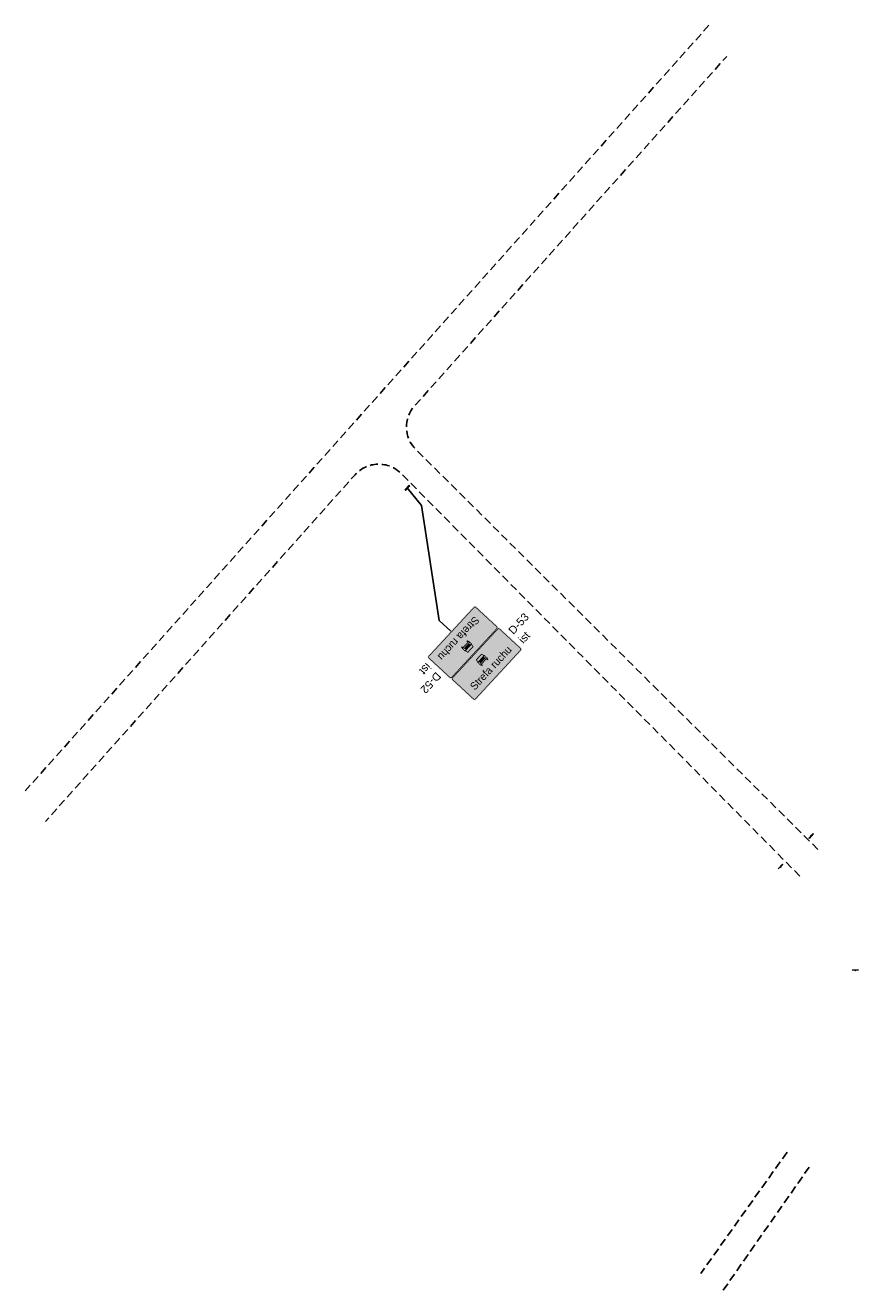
# Model space of a CAD drawing. Header units: metres. Extents: x 7442713 to 7443654, y 5636709 to 5637158.
# Tile 3 of 14: x 7443187 to 7443293, y 5636874 to 5637034. Entities that reach past the tile are written whole.
import ezdxf
from ezdxf.enums import TextEntityAlignment as Align

# ---------------------------------------------------------------- set-up
doc = ezdxf.new("R2010")
doc.units = ezdxf.units.M
doc.linetypes.add('DASHED2', pattern=[0.375, 0.25, -0.125])
for name, color, linetype in [('gaPionowe', 7, 'Continuous'), ('K_mapa', 7, 'Continuous'), ('zzz.gaVSDodTekst', 7, 'Continuous'), ('zzz.gaVSDomyslna', 7, 'Continuous'), ('zzz.gaVSNazwa', 7, 'Continuous'), ('zzz.gaVSStan', 7, 'Continuous'), ('zzz.gaVSWielkość', 7, 'Continuous')]:
    doc.layers.add(name, color=color, linetype=linetype)
doc.styles.add('GA-ATR-TEXT', font='arial.ttf', dxfattribs={"width": 0.9})
doc.styles.add('GA-SIGN-TEXT', font='GA_OZ_PION.ttf')
doc.styles.get("Standard").update_dxf_attribs({"font": 'simplex.shx'})
doc.dimstyles.new('GA-LEADER', dxfattribs={"dimtxt": 1, "dimasz": 1, "dimexe": 1, "dimexo": 1, "dimgap": 1, "dimtad": 1, "dimtxsty": 'Standard', "dimcen": 1, "dimadec": 0, "dimazin": 0, "dimtfac": 1, "dimtmove": 0, "dimatfit": 3, "dimfxl": 1, "dimarcsym": 0})

# ---------------------------------------------------------------- blocks, each defined once
blk = doc.blocks.new('gaVSPos')
blk.add_point((0, 0))
blk = doc.blocks.new('gaVSTVcolumn0')
at = {"color": 0, "linetype": 'ByBlock', "lineweight": -2}
for p, q in [((-400, -30), (400, -30)), ((-400, -60), (-400, -30)), ((400, -60), (-400, -60)), ((400, -30), (400, -60))]:
    blk.add_line(p, q, dxfattribs=at)
blk.add_circle((0, 0), 30, dxfattribs=at)
blk = doc.blocks.new('gaVScolumn0')
at = {"color": 0, "linetype": 'ByBlock', "lineweight": -2}
blk.add_line((0, 0), (0, 400), dxfattribs=at)
at = {"color": 7, "style": 'GA-ATR-TEXT', "width": 0.9}
blk.add_attdef('X2', text='', height=150, dxfattribs=at).set_placement((-50, 0), align=Align.BOTTOM_RIGHT)
blk = doc.blocks.new('*U1209')
at = {"layer": 'zzz.gaVSDomyslna', "lineweight": 0, "true_color": 0xffffff}
blk.add_hatch(color=7, dxfattribs=at).paths.add_polyline_path([(450, 390, 0.414214), (420, 420), (-420, 420, 0.414214), (-450, 390), (-450, 30, 0.414214), (-420, 0), (420, 0, 0.414214), (450, 30)])
blk = doc.blocks.new('*U1210')
at = {"layer": 'zzz.gaVSDomyslna', "color": 18, "lineweight": 0, "true_color": 0x000000, "const_width": 9}
blk.add_lwpolyline([(436.5, 390), (436.5, 30, -0.414214), (420, 13.5), (-420, 13.5, -0.414214), (-436.5, 30), (-436.5, 390, -0.414214), (-420, 406.5), (420, 406.5, -0.414214), (436.5, 390, -1)], format="xyb", dxfattribs=at)
blk = doc.blocks.new('*U1211')
at = {"layer": 'zzz.gaVSDomyslna', "lineweight": 0, "true_color": 0x000000}
h = blk.add_hatch(color=18, dxfattribs=at)
edge = h.paths.add_edge_path()
edge.add_line((66, 305), (60, 311))
edge.add_line((60, 311), (53, 346))
edge.add_ellipse((0, -2054), major_axis=(1698, 1698), ratio=1, start_angle=43.7374, end_angle=46.2626)
edge.add_line((-53, 346), (-60, 311))
edge.add_line((-60, 311), (-66, 305))
edge.add_line((-66, 305), (-66, 251))
edge.add_line((-66, 251), (-60, 251))
edge.add_line((-60, 251), (-60, 233))
edge.add_line((-60, 233), (-42, 233))
edge.add_line((-42, 233), (-42, 251))
edge.add_line((-42, 251), (42, 251))
edge.add_line((42, 251), (42, 233))
edge.add_line((42, 233), (60, 233))
edge.add_line((60, 233), (60, 251))
edge.add_line((60, 251), (66, 251))
edge.add_line((66, 251), (66, 305))
h.paths.add_polyline_path([(60, 269), (60, 263), (-60, 263), (-60, 269)], flags=16)
h.paths.add_polyline_path([(-50, 311), (-46, 335), (46, 335), (50, 311)], flags=16)
edge = h.paths.add_edge_path(flags=16)
edge.add_ellipse((51, 287), major_axis=(-6.36, 6.36), ratio=1, start_angle=44.9998, end_angle=225.0003, ccw=False)
edge.add_ellipse((51, 287), major_axis=(6.36, 6.36), ratio=1, start_angle=-44.9998, end_angle=135, ccw=False)
edge = h.paths.add_edge_path(flags=16)
edge.add_ellipse((-51, 287), major_axis=(6.36, 6.36), ratio=1, start_angle=-44.9998, end_angle=135, ccw=False)
edge.add_ellipse((-51, 287), major_axis=(-6.36, 6.36), ratio=1, start_angle=44.9998, end_angle=225.0003, ccw=False)
at = {"layer": 'zzz.gaVSDomyslna', "color": 18, "linetype": 'ByBlock', "lineweight": 0, "true_color": 0x000000, "style": 'GA-SIGN-TEXT'}
blk.add_text('Strefa ruchu', height=96, dxfattribs=at).set_placement((0, 89), align=Align.CENTER)
blk = doc.blocks.new('*U1213')
at = {"layer": 'zzz.gaVSDomyslna', "color": 7, "lineweight": 13, "true_color": 0xffffff, "xscale": 2, "yscale": 2}
blk.add_blockref('*U1209', (0, 0), dxfattribs=at)
at = {"layer": 'zzz.gaVSDomyslna', "color": 18, "lineweight": 13, "true_color": 0x000000, "xscale": 2, "yscale": 2}
for name in ['*U1210', '*U1211']:
    blk.add_blockref(name, (0, 0), dxfattribs=at)
blk = doc.blocks.new('*U1208')
at = {"layer": 'zzz.gaVSDomyslna', "lineweight": 13}
blk.add_blockref('*U1213', (0, 0), dxfattribs=at)
at = {"layer": 'zzz.gaVSDodTekst', "flags": 1}
blk.add_attdef('Addtext', text='', height=1, dxfattribs=at).set_placement((0, 0), align=Align.MIDDLE_LEFT)
at = {"layer": 'zzz.gaVSDomyslna', "flags": 1}
for tag in ['Height', 'Width', 'Position', 'Route', 'ItemNo', 'ID']:
    blk.add_attdef(tag, text='', height=1, dxfattribs=at).set_placement((0, 0), align=Align.MIDDLE_LEFT)
at = {"layer": 'zzz.gaVSNazwa', "style": 'GA-ATR-TEXT'}
blk.add_attdef('Name', text='', height=200, dxfattribs=at).set_placement((1000, 520), align=Align.MIDDLE_LEFT)
at = {"layer": 'zzz.gaVSStan', "style": 'GA-ATR-TEXT'}
blk.add_attdef('State', text='', height=200, dxfattribs=at).set_placement((1000, 180), align=Align.MIDDLE_LEFT)
at = {"layer": 'zzz.gaVSWielkość', "flags": 1}
blk.add_attdef('Size', text='', height=1, dxfattribs=at).set_placement((0, 0), align=Align.MIDDLE_LEFT)
blk = doc.blocks.new('gaVSTVcolumn0R')
at = {"color": 0, "linetype": 'ByBlock', "lineweight": -2}
for p, q in [((400, 60), (-400, 60)), ((-400, 60), (-400, 30)), ((-400, 30), (400, 30)), ((400, 30), (400, 60))]:
    blk.add_line(p, q, dxfattribs=at)
blk = doc.blocks.new('*U1215')
at = {"layer": 'zzz.gaVSDomyslna', "lineweight": 0, "true_color": 0xffffff}
blk.add_hatch(color=7, dxfattribs=at).paths.add_polyline_path([(450, 390, 0.414214), (420, 420), (-420, 420, 0.414214), (-450, 390), (-450, 30, 0.414214), (-420, 0), (420, 0, 0.414214), (450, 30)])
blk = doc.blocks.new('*U1216')
at = {"layer": 'zzz.gaVSDomyslna', "color": 18, "lineweight": 0, "true_color": 0x000000, "const_width": 9}
blk.add_lwpolyline([(436.5, 390), (436.5, 30, -0.414214), (420, 13.5), (-420, 13.5, -0.414214), (-436.5, 30), (-436.5, 390, -0.414214), (-420, 406.5), (420, 406.5, -0.414214), (436.5, 390, -1)], format="xyb", dxfattribs=at)
blk = doc.blocks.new('*U1217')
at = {"layer": 'zzz.gaVSDomyslna', "lineweight": 0, "true_color": 0x000000}
h = blk.add_hatch(color=18, dxfattribs=at)
edge = h.paths.add_edge_path()
edge.add_line((66, 305), (60, 311))
edge.add_line((60, 311), (53, 346))
edge.add_ellipse((0, -2054), major_axis=(1698, 1698), ratio=1, start_angle=43.7374, end_angle=46.2626)
edge.add_line((-53, 346), (-60, 311))
edge.add_line((-60, 311), (-66, 305))
edge.add_line((-66, 305), (-66, 251))
edge.add_line((-66, 251), (-60, 251))
edge.add_line((-60, 251), (-60, 233))
edge.add_line((-60, 233), (-42, 233))
edge.add_line((-42, 233), (-42, 251))
edge.add_line((-42, 251), (42, 251))
edge.add_line((42, 251), (42, 233))
edge.add_line((42, 233), (60, 233))
edge.add_line((60, 233), (60, 251))
edge.add_line((60, 251), (66, 251))
edge.add_line((66, 251), (66, 305))
h.paths.add_polyline_path([(60, 269), (60, 263), (-60, 263), (-60, 269)], flags=16)
h.paths.add_polyline_path([(-50, 311), (-46, 335), (46, 335), (50, 311)], flags=16)
edge = h.paths.add_edge_path(flags=16)
edge.add_ellipse((51, 287), major_axis=(-6.36, 6.36), ratio=1, start_angle=44.9998, end_angle=225.0003, ccw=False)
edge.add_ellipse((51, 287), major_axis=(6.36, 6.36), ratio=1, start_angle=-44.9998, end_angle=135, ccw=False)
edge = h.paths.add_edge_path(flags=16)
edge.add_ellipse((-51, 287), major_axis=(6.36, 6.36), ratio=1, start_angle=-44.9998, end_angle=135, ccw=False)
edge.add_ellipse((-51, 287), major_axis=(-6.36, 6.36), ratio=1, start_angle=44.9998, end_angle=225.0003, ccw=False)
at = {"layer": 'zzz.gaVSDomyslna', "color": 18, "linetype": 'ByBlock', "lineweight": 0, "true_color": 0x000000, "style": 'GA-SIGN-TEXT'}
blk.add_text('Strefa ruchu', height=96, dxfattribs=at).set_placement((0, 89), align=Align.CENTER)
blk = doc.blocks.new('*U1218')
at = {"layer": 'zzz.gaVSDomyslna', "lineweight": 0, "true_color": 0x4c4c4c}
blk.add_hatch(color=251, dxfattribs=at).paths.add_polyline_path([(432, 378.494), (432, 390, 0.414214), (420, 402), (340.487, 402), (-432, 41.5059), (-432, 30, 0.414214), (-420, 18), (-340.487, 18)])
blk = doc.blocks.new('*U1220')
at = {"layer": 'zzz.gaVSDomyslna', "color": 7, "lineweight": 13, "true_color": 0xffffff, "xscale": 2, "yscale": 2}
blk.add_blockref('*U1215', (0, 0), dxfattribs=at)
at = {"layer": 'zzz.gaVSDomyslna', "color": 18, "lineweight": 13, "true_color": 0x000000, "xscale": 2, "yscale": 2}
for name in ['*U1216', '*U1217']:
    blk.add_blockref(name, (0, 0), dxfattribs=at)
at = {"layer": 'zzz.gaVSDomyslna', "color": 251, "lineweight": 13, "true_color": 0x4c4c4c, "xscale": 2, "yscale": 2}
blk.add_blockref('*U1218', (0, 0), dxfattribs=at)
blk = doc.blocks.new('*U1214')
at = {"layer": 'zzz.gaVSDomyslna', "lineweight": 13}
blk.add_blockref('*U1220', (0, 0), dxfattribs=at)
at = {"layer": 'zzz.gaVSDodTekst', "flags": 1}
blk.add_attdef('Addtext', text='', height=1, dxfattribs=at).set_placement((0, 0), align=Align.MIDDLE_LEFT)
at = {"layer": 'zzz.gaVSDomyslna', "flags": 1}
for tag in ['Height', 'Width', 'Position', 'Route', 'ItemNo', 'ID']:
    blk.add_attdef(tag, text='', height=1, dxfattribs=at).set_placement((0, 0), align=Align.MIDDLE_LEFT)
at = {"layer": 'zzz.gaVSNazwa', "style": 'GA-ATR-TEXT'}
blk.add_attdef('Name', text='', height=200, dxfattribs=at).set_placement((1000, 520), align=Align.MIDDLE_LEFT)
at = {"layer": 'zzz.gaVSStan', "style": 'GA-ATR-TEXT'}
blk.add_attdef('State', text='', height=200, dxfattribs=at).set_placement((1000, 180), align=Align.MIDDLE_LEFT)
at = {"layer": 'zzz.gaVSWielkość', "flags": 1}
blk.add_attdef('Size', text='', height=1, dxfattribs=at).set_placement((0, 0), align=Align.MIDDLE_LEFT)

msp = doc.modelspace()

# ---------------------------------------------------------------- linework, layer by layer
at = {"layer": 'K_mapa', "color": 254, "linetype": 'DASHED2', "ltscale": 4, "flags": 128}
for points in [[(7443273.65, 5637034.15), (7443187.1, 5636937.25)], [(7443283.54, 5636891.49), (7443272.64, 5636876.16)], [(7443286.34, 5636889.6), (7443275.42, 5636873.97)]]:
    msp.add_lwpolyline(points, dxfattribs=at)
for points in [[(7443287.46, 5636929.82), (7443236.54, 5636980.47, -0.398572), (7443236.38, 5636985.97), (7443275.9, 5637030.21)], [(7443285.18, 5636926.44), (7443234.69, 5636977.41, 0.432234), (7443228.86, 5636977.26), (7443189.65, 5636933.36)]]:
    msp.add_lwpolyline(points, format="xyb", dxfattribs=at)

# ---------------------------------------------------------------- block references
at = {"layer": 'gaPionowe', "lineweight": 13}
for name, p, xscale, yscale, rotation in [('gaVSTVcolumn0', (7443235.46, 5636975.6), 0.0009999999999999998, 0.0009999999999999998, 227.2060275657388), ('gaVSTVcolumn0R', (7443235.46, 5636975.6), 0.0009999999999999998, 0.0009999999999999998, 227.2060275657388), ('gaVScolumn0', (7443239.49, 5636958.82), 0.005, 0.005, 227.2060275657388), ('gaVSTVcolumn0', (7443286.56, 5636931.55), 0.001, 0.001, 48.19828607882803), ('gaVSTVcolumn0', (7443282.73, 5636927.62), 0.001, 0.001, 223.8493456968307), ('gaVSTVcolumn0', (7443292.21, 5636914.53), 0.001, 0.001, 180.8957363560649)]:
    msp.add_blockref(name, p, dxfattribs=dict(at, xscale=xscale, yscale=yscale, rotation=rotation))
for p, rotation in [((7443235.46, 5636975.6), 227.2060275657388), ((7443286.56, 5636931.55), 48.19828607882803), ((7443282.73, 5636927.62), 226.6245362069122), ((7443282.73, 5636927.62), 223.8493456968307), ((7443292.21, 5636914.53), 180.8957363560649)]:
    msp.add_blockref('gaVSPos', p, dxfattribs=dict(at, rotation=rotation))
at = {"layer": 'gaPionowe', "lineweight": 13, "xscale": 0.005, "yscale": 0.005}
for name, p, rotation, values in [('*U1208', (7443240.96, 5636957.46), 227.2058171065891, {'Name': 'D-52', 'State': 'ist'}), ('*U1214', (7443247.04, 5636951.87), 47.20602756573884, {'Name': 'D-53', 'State': 'ist'})]:
    msp.add_blockref(name, p, dxfattribs=dict(at, rotation=rotation)).add_auto_attribs(values)

# ---------------------------------------------------------------- leaders
at = {"layer": 'gaPionowe', "lineweight": 13}
msp.add_leader([(7443235.46, 5636975.6), (7443237.27, 5636973.37), (7443239.49, 5636958.82)], dimstyle='GA-LEADER', override={"dimasz": 0.3}, dxfattribs=at)

doc.saveas('drawing.dxf')
